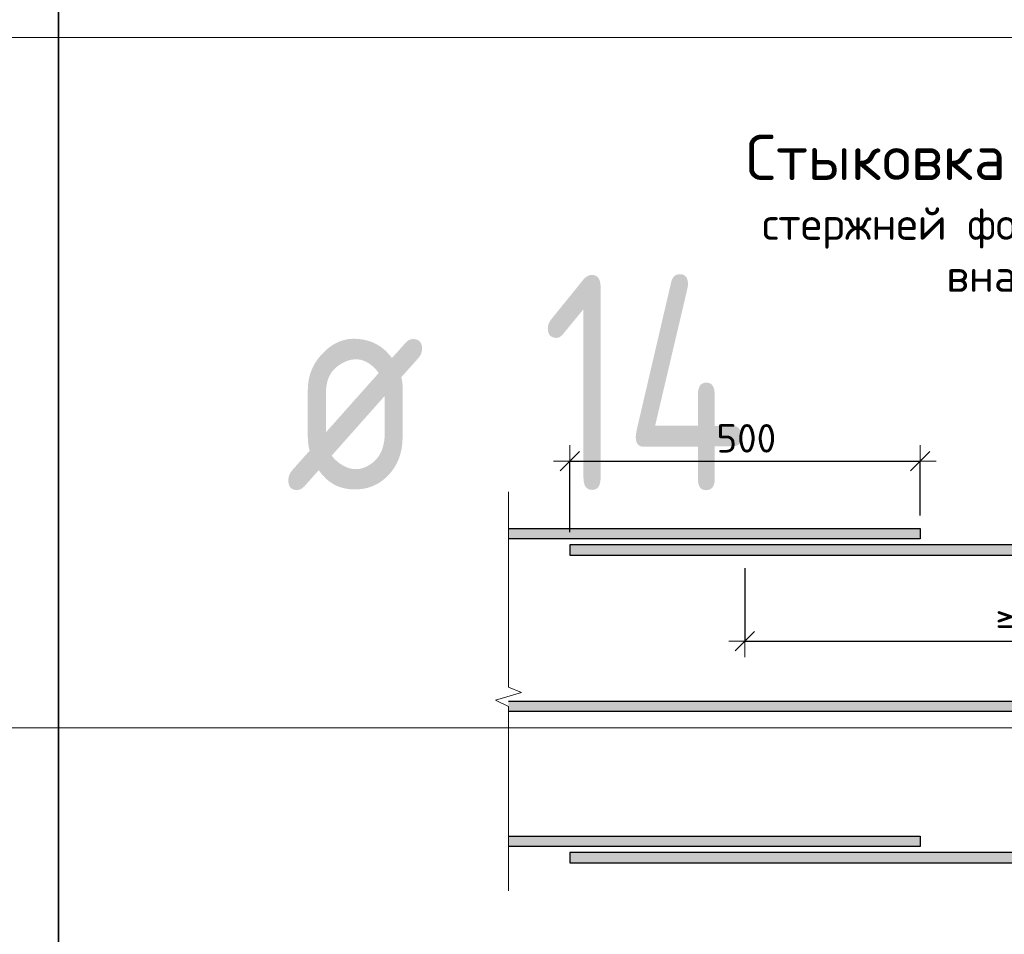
# Model space of a CAD drawing. Header units: metres. Extents: x -38 to 97, y -15 to 21.
# Tile 75 of 87: x 75.37 to 76.52, y 6.63 to 7.69. Entities that reach past the tile are written whole.
import ezdxf

# ---------------------------------------------------------------- set-up
doc = ezdxf.new("R2010")
doc.units = ezdxf.units.M
doc.header["$PDMODE"] = 65
doc.layers.add('XR$3$Арм.стержн.ниж.зоны Х', color=7, linetype='Continuous', lineweight=35, true_color=0xc600c6)
doc.layers.add('XR$5$Арм.стержн.ниж.зоны Х', color=7, linetype='Continuous', lineweight=35, true_color=0xc600c6)
doc.layers.add('XR$3$Размерная линия_ общее', color=7, linetype='Continuous', lineweight=13)
doc.layers.add('XR$5$Размерная линия_ общее', color=7, linetype='Continuous', lineweight=13)
doc.styles.add('ISOCPEUR', font='txt')
doc.dimstyles.new('DIMSTYLE_35', dxfattribs={"dimtxt": 0.033, "dimasz": 0.0375, "dimexe": 0, "dimexo": 0, "dimgap": 0.0165, "dimtad": 2, "dimdec": 0, "dimlfac": 1000, "dimrnd": 1, "dimzin": 12, "dimdsep": 46, "dimtxsty": 'ISOCPEUR', "dimblk1": 'ALL_ML_STRICH', "dimblk2": 'ALL_ML_STRICH', "dimsah": 1, "dimcen": 0, "dimclrd": 7, "dimclre": 256, "dimclrt": 7, "dimadec": 0, "dimazin": 0, "dimtfac": 1, "dimtdec": 0, "dimtix": 1, "dimtmove": 2, "dimatfit": 3, "dimfxl": 0, "dimtzin": 0, "dimlwd": 0, "dimlwe": -3, "dimarcsym": 0})
doc.dimstyles.new('DIMSTYLE_6', dxfattribs={"dimtxt": 0.033, "dimasz": 0.0375, "dimexe": 0, "dimexo": 0, "dimgap": 0.0165, "dimtad": 2, "dimdec": 0, "dimlfac": 1000, "dimrnd": 1, "dimzin": 12, "dimdsep": 46, "dimtxsty": 'ISOCPEUR', "dimblk1": 'ALL_ML_STRICH', "dimblk2": 'ALL_ML_STRICH', "dimsah": 1, "dimcen": 0, "dimclrd": 7, "dimclre": 256, "dimclrt": 7, "dimadec": 0, "dimazin": 0, "dimtfac": 1, "dimtdec": 0, "dimtix": 1, "dimtmove": 2, "dimatfit": 3, "dimfxl": 0, "dimtzin": 0, "dimlwd": 0, "dimlwe": -3, "dimarcsym": 0})
doc.dimstyles.new('DIMSTYLE_7', dxfattribs={"dimtxt": 0.033, "dimasz": 0.0375, "dimexe": 0, "dimexo": 0, "dimgap": 0.0165, "dimtad": 2, "dimdec": 0, "dimlfac": 1000, "dimrnd": 1, "dimzin": 12, "dimdsep": 46, "dimtxsty": 'ISOCPEUR', "dimblk1": 'ALL_ML_STRICH', "dimblk2": 'ALL_ML_STRICH', "dimsah": 1, "dimcen": 0, "dimclrd": 7, "dimclre": 256, "dimclrt": 7, "dimadec": 0, "dimazin": 0, "dimtfac": 1, "dimtdec": 0, "dimtix": 1, "dimtmove": 2, "dimatfit": 3, "dimfxl": 0, "dimtzin": 0, "dimlwd": 0, "dimlwe": -3, "dimarcsym": 0})
doc.dimstyles.new('DIMSTYLE_8', dxfattribs={"dimtxt": 0.033, "dimasz": 0.0375, "dimexe": 0, "dimexo": 0, "dimgap": 0.0165, "dimtad": 2, "dimdec": 0, "dimlfac": 1000, "dimrnd": 1, "dimzin": 12, "dimdsep": 46, "dimtxsty": 'ISOCPEUR', "dimblk1": 'ALL_ML_STRICH', "dimblk2": 'ALL_ML_STRICH', "dimsah": 1, "dimcen": 0, "dimclrd": 7, "dimclre": 256, "dimclrt": 7, "dimadec": 0, "dimazin": 0, "dimtfac": 1, "dimtdec": 0, "dimtix": 1, "dimtmove": 2, "dimatfit": 3, "dimfxl": 0, "dimtzin": 0, "dimlwd": 0, "dimlwe": -3, "dimarcsym": 0})

# ---------------------------------------------------------------- blocks, each defined once
blk = doc.blocks.new('ALL_ML_STRICH')
at = {"color": 0, "linetype": 'ByBlock', "lineweight": -2}
for p, q in [((0, -0.5), (0, 0.5)), ((-1, 0), (0.5, 0)), ((-0.3, -0.3), (0.3, 0.3))]:
    blk.add_line(p, q, dxfattribs=at)
blk = doc.blocks.new('*D40')
at = {"layer": 'DEFPOINTS', "color": 7, "linetype": 'Continuous', "lineweight": 13, "transparency": 33554687}
for p in [(76.0122, 7.1808), (76.4182, 7.1027), (76.0122, 7.0837)]:
    blk.add_point(p, dxfattribs=at)
at = {"layer": 'XR$3$Размерная линия_ общее', "color": 253, "linetype": 'Continuous', "lineweight": -2, "true_color": 0xa0a0a0, "transparency": 33554687}
for p, q in [((76.0122, 7.0987), (76.0122, 7.1808)), ((76.4182, 7.1177), (76.4182, 7.1808))]:
    blk.add_line(p, q, dxfattribs=at)
at = {"layer": 'XR$3$Размерная линия_ общее', "color": 7, "linetype": 'Continuous', "lineweight": -2, "transparency": 33554687}
blk.add_line((76.0122, 7.1808), (76.4182, 7.1808), dxfattribs=at)
at = {"layer": 'XR$3$Размерная линия_ общее', "color": 7, "linetype": 'Continuous', "lineweight": 13, "transparency": 33554687, "xscale": 0.0375, "yscale": 0.0375, "zscale": 0.0375, "rotation": 180}
blk.add_blockref('ALL_ML_STRICH', (76.0122, 7.1808), dxfattribs=at)
at = {"layer": 'XR$3$Размерная линия_ общее', "color": 7, "linetype": 'Continuous', "lineweight": 13, "transparency": 33554687, "xscale": 0.0375, "yscale": 0.0375, "zscale": 0.0375}
blk.add_blockref('ALL_ML_STRICH', (76.4182, 7.1808), dxfattribs=at)
at = {"layer": 'XR$3$Размерная линия_ общее', "color": 7, "linetype": 'Continuous', "lineweight": 13, "transparency": 33554687, "insert": (76.1822, 7.2238), "char_height": 0.033, "width": 0.00165, "attachment_point": 1, "line_spacing_factor": 0.60241, "style": 'ISOCPEUR'}
blk.add_mtext('500', dxfattribs=at)
blk = doc.blocks.new('*D41')
at = {"layer": 'DEFPOINTS', "color": 7, "linetype": 'Continuous', "lineweight": 13, "transparency": 33554687}
for p in [(76.2152, 7.0717), (76.2152, 6.9723), (76.8852, 6.9027)]:
    blk.add_point(p, dxfattribs=at)
at = {"layer": 'XR$3$Размерная линия_ общее', "color": 253, "linetype": 'Continuous', "lineweight": -2, "true_color": 0xa0a0a0, "transparency": 33554687}
for p, q in [((76.2152, 7.0567), (76.2152, 6.9723)), ((76.8852, 6.9177), (76.8852, 6.9723))]:
    blk.add_line(p, q, dxfattribs=at)
at = {"layer": 'XR$3$Размерная линия_ общее', "color": 7, "linetype": 'Continuous', "lineweight": -2, "transparency": 33554687}
blk.add_line((76.2152, 6.9723), (76.8852, 6.9723), dxfattribs=at)
at = {"layer": 'XR$3$Размерная линия_ общее', "color": 7, "linetype": 'Continuous', "lineweight": 13, "transparency": 33554687, "xscale": 0.0375, "yscale": 0.0375, "zscale": 0.0375, "rotation": 180}
blk.add_blockref('ALL_ML_STRICH', (76.2152, 6.9723), dxfattribs=at)
at = {"layer": 'XR$3$Размерная линия_ общее', "color": 7, "linetype": 'Continuous', "lineweight": 13, "transparency": 33554687, "xscale": 0.0375, "yscale": 0.0375, "zscale": 0.0375}
blk.add_blockref('ALL_ML_STRICH', (76.8852, 6.9723), dxfattribs=at)
at = {"layer": 'XR$3$Размерная линия_ общее', "color": 7, "linetype": 'Continuous', "lineweight": 13, "transparency": 33554687, "insert": (76.5056, 7.0153), "char_height": 0.033, "width": 0.00165, "attachment_point": 1, "line_spacing_factor": 0.60241, "style": 'ISOCPEUR'}
blk.add_mtext('≥650', dxfattribs=at)
blk = doc.blocks.new('ЭЛЕМЕНТ_УЗОРА_1')
at = {"color": 7, "linetype": 'Continuous', "lineweight": 13, "transparency": 33554687}
blk.add_line((75.9412, 6.6827), (75.9412, 6.6827), dxfattribs=at)
blk.add_lwpolyline([(75.9412, 7.1452), (75.9412, 6.919), (75.9562, 6.9126), (75.9262, 6.9038), (75.9412, 6.8964), (75.9412, 6.6827)], dxfattribs=at)
blk = doc.blocks.new('*D310')
at = {"layer": 'DEFPOINTS', "color": 7, "linetype": 'Continuous', "lineweight": 13, "transparency": 33554687}
for p in [(76.0122, 7.1808), (76.4182, 7.1027), (76.0122, 7.0837)]:
    blk.add_point(p, dxfattribs=at)
at = {"layer": 'XR$5$Размерная линия_ общее', "color": 253, "linetype": 'Continuous', "lineweight": -2, "true_color": 0xa0a0a0, "transparency": 33554687}
for p, q in [((76.0122, 7.0987), (76.0122, 7.1808)), ((76.4182, 7.1177), (76.4182, 7.1808))]:
    blk.add_line(p, q, dxfattribs=at)
at = {"layer": 'XR$5$Размерная линия_ общее', "color": 7, "linetype": 'Continuous', "lineweight": -2, "transparency": 33554687}
blk.add_line((76.0122, 7.1808), (76.4182, 7.1808), dxfattribs=at)
at = {"layer": 'XR$5$Размерная линия_ общее', "color": 7, "linetype": 'Continuous', "lineweight": 13, "transparency": 33554687, "xscale": 0.0375, "yscale": 0.0375, "zscale": 0.0375, "rotation": 180}
blk.add_blockref('ALL_ML_STRICH', (76.0122, 7.1808), dxfattribs=at)
at = {"layer": 'XR$5$Размерная линия_ общее', "color": 7, "linetype": 'Continuous', "lineweight": 13, "transparency": 33554687, "xscale": 0.0375, "yscale": 0.0375, "zscale": 0.0375}
blk.add_blockref('ALL_ML_STRICH', (76.4182, 7.1808), dxfattribs=at)
at = {"layer": 'XR$5$Размерная линия_ общее', "color": 7, "linetype": 'Continuous', "lineweight": 13, "transparency": 33554687, "insert": (76.1822, 7.2238), "char_height": 0.033, "width": 0.00165, "attachment_point": 1, "line_spacing_factor": 0.60241, "style": 'ISOCPEUR'}
blk.add_mtext('500', dxfattribs=at)
blk = doc.blocks.new('*D311')
at = {"layer": 'DEFPOINTS', "color": 7, "linetype": 'Continuous', "lineweight": 13, "transparency": 33554687}
for p in [(76.2152, 7.0717), (76.2152, 6.9723), (76.8852, 6.9027)]:
    blk.add_point(p, dxfattribs=at)
at = {"layer": 'XR$5$Размерная линия_ общее', "color": 253, "linetype": 'Continuous', "lineweight": -2, "true_color": 0xa0a0a0, "transparency": 33554687}
for p, q in [((76.2152, 7.0567), (76.2152, 6.9723)), ((76.8852, 6.9177), (76.8852, 6.9723))]:
    blk.add_line(p, q, dxfattribs=at)
at = {"layer": 'XR$5$Размерная линия_ общее', "color": 7, "linetype": 'Continuous', "lineweight": -2, "transparency": 33554687}
blk.add_line((76.2152, 6.9723), (76.8852, 6.9723), dxfattribs=at)
at = {"layer": 'XR$5$Размерная линия_ общее', "color": 7, "linetype": 'Continuous', "lineweight": 13, "transparency": 33554687, "xscale": 0.0375, "yscale": 0.0375, "zscale": 0.0375, "rotation": 180}
blk.add_blockref('ALL_ML_STRICH', (76.2152, 6.9723), dxfattribs=at)
at = {"layer": 'XR$5$Размерная линия_ общее', "color": 7, "linetype": 'Continuous', "lineweight": 13, "transparency": 33554687, "xscale": 0.0375, "yscale": 0.0375, "zscale": 0.0375}
blk.add_blockref('ALL_ML_STRICH', (76.8852, 6.9723), dxfattribs=at)
at = {"layer": 'XR$5$Размерная линия_ общее', "color": 7, "linetype": 'Continuous', "lineweight": 13, "transparency": 33554687, "insert": (76.5056, 7.0153), "char_height": 0.033, "width": 0.00165, "attachment_point": 1, "line_spacing_factor": 0.60241, "style": 'ISOCPEUR'}
blk.add_mtext('≥650', dxfattribs=at)
blk = doc.blocks.new('ЭЛЕМЕНТ_УЗОРА_15')
at = {"color": 7, "linetype": 'Continuous', "lineweight": 13, "transparency": 33554687}
blk.add_line((75.9412, 6.6827), (75.9412, 6.6827), dxfattribs=at)
blk.add_lwpolyline([(75.9412, 7.1452), (75.9412, 6.919), (75.9562, 6.9126), (75.9262, 6.9038), (75.9412, 6.8964), (75.9412, 6.6827)], dxfattribs=at)

msp = doc.modelspace()

# ---------------------------------------------------------------- hatches: boundary and pattern name
at = {"linetype": 'Continuous', "lineweight": 13, "true_color": 0xc8c8c8, "transparency": 33554687}
for points in [[(75.9412, 7.0907), (76.4182, 7.0907), (76.4182, 7.1027), (75.9412, 7.1027)], [(75.9412, 7.0907), (76.4182, 7.0907), (76.4182, 7.1027), (75.9412, 7.1027)], [(76.0122, 7.0837), (76.0122, 7.0717), (77.2012, 7.0717), (77.2012, 7.0837)], [(76.0122, 7.0837), (76.0122, 7.0717), (77.2012, 7.0717), (77.2012, 7.0837)], [(75.9412, 6.8907), (77.0972, 6.8907), (77.0972, 6.9027), (75.9412, 6.9027)], [(75.9412, 6.8907), (77.0972, 6.8907), (77.0972, 6.9027), (75.9412, 6.9027)], [(75.9412, 6.7341), (76.4182, 6.7341), (76.4182, 6.7461), (75.9412, 6.7461)], [(75.9412, 6.7341), (76.4182, 6.7341), (76.4182, 6.7461), (75.9412, 6.7461)], [(76.0122, 6.7271), (76.0122, 6.7151), (77.2012, 6.7151), (77.2012, 6.7271)], [(76.0122, 6.7271), (76.0122, 6.7151), (77.2012, 6.7151), (77.2012, 6.7271)]]:
    msp.add_hatch(color=9, dxfattribs=at).paths.add_polyline_path(points)

# ---------------------------------------------------------------- linework, layer by layer
at = {"color": 7, "linetype": 'Continuous', "lineweight": 35, "transparency": 33554687}
for p, q in [((75.4198, 8.4717), (75.4198, 7.6717)), ((75.4198, 7.6717), (75.4198, 6.8717)), ((75.4198, 6.8717), (75.4198, 6.0717))]:
    msp.add_line(p, q, dxfattribs=at)
at = {"color": 7, "linetype": 'Continuous', "lineweight": 13, "transparency": 33554687}
for p, q in [((86.4198, 7.6717), (67.9198, 7.6717)), ((86.4198, 6.8717), (67.9198, 6.8717))]:
    msp.add_line(p, q, dxfattribs=at)
at = {"layer": 'XR$3$Арм.стержн.ниж.зоны Х', "color": 7, "linetype": 'Continuous', "lineweight": 25, "transparency": 33554687}
for points in [[(75.9412, 7.1027), (76.4182, 7.1027), (76.4182, 7.0907), (75.9412, 7.0907)], [(77.2012, 7.0837), (76.0122, 7.0837), (76.0122, 7.0717), (77.2012, 7.0717)], [(75.9412, 6.9027), (77.0972, 6.9027), (77.0972, 6.8907), (75.9412, 6.8907)], [(75.9412, 6.7461), (76.4182, 6.7461), (76.4182, 6.7341), (75.9412, 6.7341)], [(77.2012, 6.7271), (76.0122, 6.7271), (76.0122, 6.7151), (77.2012, 6.7151)]]:
    msp.add_lwpolyline(points, dxfattribs=at)
at = {"layer": 'XR$5$Арм.стержн.ниж.зоны Х', "color": 7, "linetype": 'Continuous', "lineweight": 25, "transparency": 33554687}
for points in [[(75.9412, 7.1027), (76.4182, 7.1027), (76.4182, 7.0907), (75.9412, 7.0907)], [(77.2012, 7.0837), (76.0122, 7.0837), (76.0122, 7.0717), (77.2012, 7.0717)], [(75.9412, 6.9027), (77.0972, 6.9027), (77.0972, 6.8907), (75.9412, 6.8907)], [(75.9412, 6.7461), (76.4182, 6.7461), (76.4182, 6.7341), (75.9412, 6.7341)], [(77.2012, 6.7271), (76.0122, 6.7271), (76.0122, 6.7151), (77.2012, 6.7151)]]:
    msp.add_lwpolyline(points, dxfattribs=at)

# ---------------------------------------------------------------- block references
at = {"color": 7, "linetype": 'Continuous', "lineweight": 13, "transparency": 33554687}
for name in ['ЭЛЕМЕНТ_УЗОРА_1', 'ЭЛЕМЕНТ_УЗОРА_15']:
    msp.add_blockref(name, (0, 0), dxfattribs=at)

# ---------------------------------------------------------------- texts
at = {"color": 7, "linetype": 'Continuous', "lineweight": 13, "transparency": 33554687, "insert": (76.5737, 7.5592), "char_height": 0.0525, "width": 0.938044, "attachment_point": 2, "line_spacing_factor": 0.963855}
msp.add_mtext('\\A1;{\\fISOCPEUR|i0|b0;\\H0.052500;\\W1.000000;\\C7;Стыковка арматурных}\\P{\\fISOCPEUR|i0|b0;\\H0.037500;\\W1.000000;\\C7;стержней фоновой арматуры}\\P{\\fISOCPEUR|i0|b0;\\H0.037500;\\W1.000000;\\C7;внахлёстку}\\P', dxfattribs=at)
msp.add_mtext('\\A1;{\\fISOCPEUR|i0|b0;\\H0.052500;\\W1.000000;\\C7;Стыковка арматурных}\\P{\\fISOCPEUR|i0|b0;\\H0.037500;\\W1.000000;\\C7;стержней фоновой арматуры}\\P{\\fISOCPEUR|i0|b0;\\H0.037500;\\W1.000000;\\C7;внахлёстку}\\P', dxfattribs=at)
at = {"color": 7, "linetype": 'Continuous', "lineweight": 35, "transparency": 33554687, "char_height": 0.25, "attachment_point": 7, "style": 'ISOCPEUR'}
for s, insert, width in [('\\W0.76;14', (75.98, 7.1467), 0.420468), ('\\W0.82;ø', (75.6817, 7.1467), 0.327205)]:
    msp.add_mtext(s, dxfattribs=dict(at, insert=insert, width=width))

# ---------------------------------------------------------------- dimensions: what is measured, and where the dimension line sits
at = {"layer": 'XR$3$Размерная линия_ общее', "color": 7, "linetype": 'Continuous', "lineweight": 13, "transparency": 33554687}
for base, p1, p2, text, dimstyle, override, picture, middle in [((76.4182, 7.1808), (76.0122, 7.0987), (76.4182, 7.1177), '500', 'DIMSTYLE_6', {"dimpost": '<>', "dimclrd": 7, "dimclre": 253, "dimclrt": 7, "dimlwd": 0, "dimlwe": 65533}, '*D40', (76.2152, 7.1973)), ((76.8852, 6.9723), (76.2152, 7.0567), (76.8852, 6.9177), '≥650', 'DIMSTYLE_7', {"dimpost": '≥<>', "dimclrd": 7, "dimclre": 253, "dimclrt": 7, "dimlwd": 0, "dimlwe": 65533}, '*D41', (76.5502, 6.9888))]:
    dim = msp.add_linear_dim(base=base, p1=p1, p2=p2, text=text, dimstyle=dimstyle, override=override, dxfattribs=at)
    dim.commit()
    dim.dimension.update_dxf_attribs({"geometry": picture, "text_midpoint": middle, "dimtype": 160})
at = {"layer": 'XR$5$Размерная линия_ общее', "color": 7, "linetype": 'Continuous', "lineweight": 13, "transparency": 33554687}
for base, p1, p2, text, dimstyle, override, picture, middle in [((76.4182, 7.1808), (76.0122, 7.0987), (76.4182, 7.1177), '500', 'DIMSTYLE_8', {"dimpost": '<>', "dimclrd": 7, "dimclre": 253, "dimclrt": 7, "dimlwd": 0, "dimlwe": 65533}, '*D310', (76.2152, 7.1973)), ((76.8852, 6.9723), (76.2152, 7.0567), (76.8852, 6.9177), '≥650', 'DIMSTYLE_35', {"dimpost": '≥<>', "dimclrd": 7, "dimclre": 253, "dimclrt": 7, "dimlwd": 0, "dimlwe": 65533}, '*D311', (76.5502, 6.9888))]:
    dim = msp.add_linear_dim(base=base, p1=p1, p2=p2, text=text, dimstyle=dimstyle, override=override, dxfattribs=at)
    dim.commit()
    dim.dimension.update_dxf_attribs({"geometry": picture, "text_midpoint": middle, "dimtype": 160})

doc.saveas('drawing.dxf')
